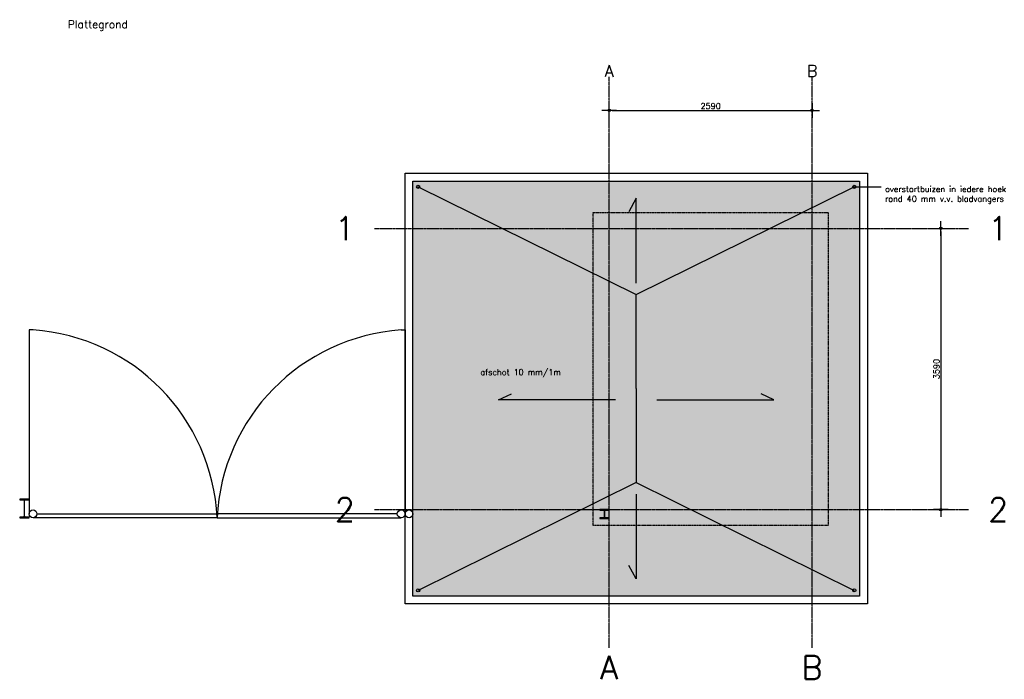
# Model space of a CAD drawing. Header units: millimetres. Extents: x -127013 to -94191, y -55226 to -23129.
# Tile 1 of 14: x -127013 to -114444, y -50531 to -42106. Entities that reach past the tile are written whole.
import ezdxf

# ---------------------------------------------------------------- set-up
doc = ezdxf.new("R2010")
doc.units = ezdxf.units.MM
doc.header["$LTSCALE"] = 0.5
doc.header["$PDSIZE"] = 100
doc.linetypes.add('CENTER2', pattern=[28.575000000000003, 19.05, -3.175, 3.175, -3.175])
doc.linetypes.add('HIDDEN2', pattern=[4.762499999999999, 3.175, -1.5875])
for name, color, linetype in [('arc. 253', 253, 'Continuous'), ('arc. 9', 9, 'Continuous'), ('maat 1.5mm', 210, 'Continuous'), ('pen 0.05mm', 7, 'Continuous'), ('pen 0.15mm', 1, 'Continuous'), ('pen 0.20mm', 2, 'Continuous'), ('stramien', 9, 'CENTER2'), ('tekst 1.5mm', 210, 'Continuous'), ('tekst 2.0mm', 211, 'Continuous'), ('tekst 3.0mm', 200, 'Continuous')]:
    doc.layers.add(name, color=color, linetype=linetype)
doc.styles.add('1.5mm tekst', font='romans.shx', dxfattribs={"height": 1.5})
doc.styles.add('2.0mm tekst', font='romans.shx', dxfattribs={"height": 2})
doc.styles.add('3.0mm tekst', font='romans.shx', dxfattribs={"height": 3})
doc.dimstyles.new('1.5mm maat', dxfattribs={"dimscale": 0, "dimtxt": 1.5, "dimasz": 0.75, "dimexe": 1.25, "dimexo": 0.625, "dimgap": 0.375, "dimtad": 1, "dimdec": 0, "dimtxsty": '1.5mm tekst', "dimblk": 'dot maatlijn-GVA', "dimcen": 2.5, "dimse1": 1, "dimse2": 1, "dimclrd": 7, "dimclrt": 256, "dimadec": 0, "dimazin": 0, "dimtfac": 1, "dimtdec": 0, "dimtmove": 0, "dimatfit": 3, "dimfxl": 1, "dimarcsym": 0})

# ---------------------------------------------------------------- blocks, each defined once
blk = doc.blocks.new('*U184')
at = {"layer": 'arc. 9'}
h = blk.add_hatch(color=256, dxfattribs=at)
edge = h.paths.add_edge_path()
edge.add_line((-14.5, -106), (-60, -106))
edge.add_line((-60, -106), (-60, -114))
edge.add_line((-60, -114), (60, -114))
edge.add_line((60, -114), (60, -106))
edge.add_line((60, -106), (14.5, -106))
edge.add_arc((14.5, -94), 12, 180, 270, ccw=False)
edge.add_line((2.5, -94), (2.5, -20))
edge.add_arc((14.5, -20), 12, 90, 180, ccw=False)
edge.add_line((14.5, -8), (60, -8))
edge.add_line((60, -8), (60, 0))
edge.add_line((60, 0), (-60, 0))
edge.add_line((-60, 0), (-60, -8))
edge.add_line((-60, -8), (-14.5, -8))
edge.add_arc((-14.5, -20), 12, 0, 90, ccw=False)
edge.add_line((-2.5, -20), (-2.5, -94))
edge.add_arc((-14.5, -94), 12, -90, 0, ccw=False)
at = {"layer": 'pen 0.20mm'}
blk.add_lwpolyline([(-14.5, -106), (-60, -106), (-60, -114), (60, -114), (60, -106), (14.5, -106, -0.4142135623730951), (2.5, -94), (2.5, -20, -0.4142135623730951), (14.5, -8), (60, -8), (60, 0), (-60, 0), (-60, -8), (-14.5, -8, -0.4142135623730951), (-2.5, -20), (-2.5, -94, -0.4142135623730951)], format="xyb", close=True, dxfattribs=at)
blk = doc.blocks.new('dot maatlijn-GVA')
at = {"layer": 'maat 1.5mm'}
h = blk.add_hatch(color=7, dxfattribs=at)
edge = h.paths.add_edge_path()
edge.add_arc((0, 0), 0.3999999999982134, 0, 360)
at = {"layer": 'maat 1.5mm', "color": 7}
for points in [[(-2.5, 0), (2.5, 0)], [(0, 2.5), (0, -2.5)]]:
    blk.add_lwpolyline(points, dxfattribs=at)
blk.add_circle((0, 0), 0.3999999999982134, dxfattribs=at)
blk = doc.blocks.new('*D314')
at = {"layer": 'defpoints', "color": 0, "transparency": 16777216}
for p in [(4586.69149981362, 0), (4233.117897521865, -3590.001034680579), (4586.69149981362, -3590.001034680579)]:
    blk.add_point(p, dxfattribs=at)
at = {"layer": 'maat 1.5mm', "color": 7, "lineweight": -2, "transparency": 16777216}
blk.add_line((4233.117897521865, -37.4999999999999), (4233.117897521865, -3552.501034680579), dxfattribs=at)
at = {"layer": 'maat 1.5mm', "color": 7, "lineweight": -2, "transparency": 16777216, "xscale": 37.5, "yscale": 37.5, "zscale": 37.5}
for p, rotation in [((4233.117897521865, 1.001592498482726e-13), 90), ((4233.117897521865, -3590.001034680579), 270)]:
    blk.add_blockref('dot maatlijn-GVA', p, dxfattribs=dict(at, rotation=rotation))
at = {"layer": 'maat 1.5mm', "transparency": 16777216, "insert": (4176.867897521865, -1795.000517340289), "char_height": 75, "attachment_point": 5, "rotation": 90, "style": '1.5mm tekst'}
blk.add_mtext('3590', dxfattribs=at)
blk = doc.blocks.new('*D315')
at = {"layer": 'defpoints', "color": 0, "transparency": 16777216}
for p in [(1.006103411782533e-05, 1936.538772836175), (2589.99988708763, 1936.539382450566), (2589.99988708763, 1507.539422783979)]:
    blk.add_point(p, dxfattribs=at)
at = {"layer": 'maat 1.5mm', "color": 7, "lineweight": -2, "transparency": 16777216}
blk.add_line((37.50001006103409, 1507.539422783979), (2552.49988708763, 1507.539422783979), dxfattribs=at)
at = {"layer": 'maat 1.5mm', "color": 7, "lineweight": -2, "transparency": 16777216, "xscale": 37.5, "yscale": 37.5, "zscale": 37.5, "rotation": 180}
blk.add_blockref('dot maatlijn-GVA', (1.006103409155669e-05, 1507.539422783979), dxfattribs=at)
at = {"layer": 'maat 1.5mm', "color": 7, "lineweight": -2, "transparency": 16777216, "xscale": 37.5, "yscale": 37.5, "zscale": 37.5}
blk.add_blockref('dot maatlijn-GVA', (2589.99988708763, 1507.539422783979), dxfattribs=at)
at = {"layer": 'maat 1.5mm', "transparency": 16777216, "insert": (1294.999948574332, 1563.789422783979), "char_height": 75, "attachment_point": 5, "style": '1.5mm tekst'}
blk.add_mtext('2590', dxfattribs=at)
blk = doc.blocks.new('*U25')
at = {"layer": 'arc. 9'}
h = blk.add_hatch(color=256, dxfattribs=at)
edge = h.paths.add_edge_path()
edge.add_line((-60, -240), (60, -240))
edge.add_line((60, -240), (60, -230.2000000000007))
edge.add_line((60, -230.2000000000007), (18.10000000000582, -230.2000000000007))
edge.add_arc((18.10000000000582, -215.2000000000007), 15, 180, 270, ccw=False)
edge.add_line((3.100000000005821, -215.2000000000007), (3.100000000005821, -24.79999999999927))
edge.add_arc((18.10000000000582, -24.79999999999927), 15, 90, 180, ccw=False)
edge.add_line((18.10000000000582, -9.799999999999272), (60, -9.799999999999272))
edge.add_line((60, -9.799999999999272), (60, 0))
edge.add_line((60, 0), (-60, 0))
edge.add_line((-60, 0), (-60, -9.799999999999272))
edge.add_line((-60, -9.799999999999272), (-18.10000000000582, -9.799999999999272))
edge.add_arc((-18.10000000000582, -24.79999999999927), 15, 0, 90, ccw=False)
edge.add_line((-3.100000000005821, -24.79999999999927), (-3.100000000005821, -215.2000000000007))
edge.add_arc((-18.10000000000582, -215.2000000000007), 15, -90, 0, ccw=False)
edge.add_line((-18.10000000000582, -230.2000000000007), (-60, -230.2000000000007))
edge.add_line((-60, -230.2000000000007), (-60, -240))
at = {"layer": 'pen 0.20mm'}
blk.add_lwpolyline([(-60, -240), (60, -240), (60, -230.2000000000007), (18.10000000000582, -230.2000000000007, -0.414213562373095), (3.100000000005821, -215.2000000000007), (3.100000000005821, -24.79999999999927, -0.414213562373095), (18.10000000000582, -9.799999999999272), (60, -9.799999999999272), (60, 0), (-60, 0), (-60, -9.799999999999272), (-18.10000000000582, -9.799999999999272, -0.414213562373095), (-3.100000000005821, -24.79999999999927), (-3.100000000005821, -215.2000000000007, -0.414213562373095), (-18.10000000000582, -230.2000000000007), (-60, -230.2000000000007)], format="xyb", close=True, dxfattribs=at)
blk = doc.blocks.new('1302-kassa-stramien-plt')
at = {"layer": 'stramien'}
for points in [[(1.006103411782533e-05, -5354.115151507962), (1.006103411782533e-05, 1936.538772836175)], [(2589.99988708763, -5354.11454189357), (2589.99988708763, 1936.539382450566)], [(-2996.919218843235, 0), (4586.69149981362, 0)], [(-2996.919218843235, -3590.001034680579), (4586.69149981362, -3590.001034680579)]]:
    blk.add_lwpolyline(points, dxfattribs=at)
at = {"layer": 'tekst 3.0mm', "char_height": 150, "attachment_point": 8, "style": '3.0mm tekst'}
for s, insert in [('A', (1.006103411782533e-05, 1936.538772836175)), ('B', (2589.99988708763, 1936.539382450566))]:
    blk.add_mtext_dynamic_manual_height_columns(s, width=381.9972769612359, gutter_width=750, heights=[0], dxfattribs=dict(at, insert=insert))
at = {"layer": 'tekst 3.0mm', "char_height": 300, "style": '3.0mm tekst'}
for s, insert, width, attachment_point in [('1', (-3246.919218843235, 0), 920.5808102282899, 6), ('1', (4836.69149981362, 0), 920.5808102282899, 4), ('2', (-3246.919218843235, -3590.001034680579), 920.5808102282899, 6), ('2', (4836.69149981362, -3590.001034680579), 920.5808102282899, 4), ('A', (1.006103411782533e-05, -5457.568406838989), 763.9945539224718, 2), ('B', (2589.99988708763, -5457.567797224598), 763.9945539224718, 2)]:
    blk.add_mtext(s, dxfattribs=dict(at, insert=insert, width=width, attachment_point=attachment_point))
at = {"layer": 'maat 1.5mm'}
dim = blk.add_linear_dim(base=(2589.99988708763, 1507.539422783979), p1=(1.006103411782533e-05, 1936.538772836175), p2=(2589.99988708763, 1936.539382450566), dimstyle='1.5mm maat', dxfattribs=at)
dim.commit()
dim.dimension.update_dxf_attribs({"geometry": '*D315', "text_midpoint": (1294.999948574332, 1563.789422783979)})
dim = blk.add_linear_dim(base=(4233.117897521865, -3590.001034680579), p1=(4586.69149981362, 0), p2=(4586.69149981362, -3590.001034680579), angle=90, dimstyle='1.5mm maat', dxfattribs=at)
dim.commit()
dim.dimension.update_dxf_attribs({"geometry": '*D314', "text_midpoint": (4176.867897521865, -1795.000517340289)})

msp = doc.modelspace()

# ---------------------------------------------------------------- hatches: boundary and pattern name
at = {"layer": 'arc. 253'}
h = msp.add_hatch(color=256, dxfattribs=at)
h.dxf.hatch_style = 1
h.paths.add_polyline_path([(-121992.6568999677, -49467.94883110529), (-121992.6568999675, -44167.94883110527), (-116292.6568999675, -44167.94883110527), (-116292.6568999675, -49467.94883110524)])

# ---------------------------------------------------------------- linework, layer by layer
at = {"layer": 'pen 0.05mm'}
for points in [[(-119142.6568999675, -45469.8102315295), (-119142.6568999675, -44387.52229993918), (-119235.1596679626, -44560.71045491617)], [(-126842.6568495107, -46067.94883110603), (-126842.6568495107, -46067.94883110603), (-126892.6568495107, -46067.94883110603), (-126892.6568495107, -48417.94883110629)], [(-122142.6569504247, -46067.94883110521), (-122142.6569504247, -46067.94883110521), (-122092.6569504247, -46067.94883110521), (-122092.6569504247, -48417.94883110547)], [(-122092.6568495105, -46067.94883110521), (-122092.6568495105, -46067.94883110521), (-122092.6568495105, -46067.94883110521), (-122092.6568495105, -48417.94883110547)], [(-119407.7322440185, -46959.63944984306), (-120900.6957081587, -46959.63944984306), (-120735.3210968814, -46886.19689409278)], [(-118877.5815559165, -46959.63944984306), (-117384.6180917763, -46959.63944984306), (-117549.9927030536, -46886.19689409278)], [(-119142.6568999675, -48166.08743068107), (-119142.6568999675, -49248.37536227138), (-119235.1596679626, -49075.1872072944)], [(-126842.6568495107, -48367.87779787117), (-126842.6568495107, -48367.8067646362)], [(-122142.6569504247, -48367.87779787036), (-122142.6569504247, -48367.80676463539)], [(-122042.6568495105, -48367.87779787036), (-122042.6568495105, -48367.80676463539)], [(-126792.6569504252, -48417.94883110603), (-124492.6568999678, -48417.94883110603), (-124492.6568999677, -48467.94883110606), (-126842.656899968, -48467.94883110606)], [(-122192.6568495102, -48417.94883110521), (-124492.6568999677, -48417.94883110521), (-124492.6568999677, -48467.94883110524), (-122142.6568999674, -48467.94883110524)], [(-122092.6568999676, -48467.94883110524), (-122092.6568495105, -48417.94883110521)]]:
    msp.add_lwpolyline(points, dxfattribs=at)
at = {"layer": 'pen 0.05mm', "linetype": 'HIDDEN2'}
msp.add_lwpolyline([(-119692.656884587, -44567.9488325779), (-116692.6568999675, -44567.9488325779), (-116692.6568999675, -48567.94883110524), (-119692.656884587, -48567.94883110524)], close=True, dxfattribs=at)
at = {"layer": 'pen 0.05mm'}
for centre in [(-126842.656899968, -48417.87779787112), (-122142.6568999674, -48417.8777978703), (-122042.6568999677, -48417.8777978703)]:
    msp.add_circle(centre, 50.07103323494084, dxfattribs=at)
for centre, start, end in [((-127017.2983869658, -48589.4727834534), 2.755812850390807, 86.03800353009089), ((-121968.0154129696, -48589.47278345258), 93.96199646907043, 177.2441871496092)]:
    msp.add_arc(centre, 2527.564580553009, start, end, dxfattribs=at)
at = {"layer": 'pen 0.15mm'}
for points in [[(-122092.6568999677, -49567.9488311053), (-122092.6568999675, -44067.94883110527), (-116192.6568999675, -44067.94883110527), (-116192.6568999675, -49567.94883110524), (-119692.6568999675, -49567.94883110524)], [(-121992.6568999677, -49467.94883110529), (-121992.6568999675, -44167.94883110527), (-116292.6568999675, -44167.94883110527), (-116292.6568999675, -49467.94883110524)]]:
    msp.add_lwpolyline(points, close=True, dxfattribs=at)
for points in [[(-121925.6677025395, -44241.467892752), (-119142.6568999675, -45617.94883110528)], [(-119142.6568999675, -45617.94883110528), (-116359.6460973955, -44241.467892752)], [(-119142.6568999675, -46817.94883110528), (-119142.6568999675, -45617.94883110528)], [(-119142.6568999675, -46817.94883110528), (-119142.6568999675, -48017.94883110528)], [(-119142.6568999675, -48017.94883110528), (-121925.6677025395, -49394.42976945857)], [(-119142.6568999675, -48017.94883110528), (-116359.6460973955, -49394.42976945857)]]:
    msp.add_lwpolyline(points, dxfattribs=at)
at = {"layer": 'pen 0.20mm'}
for centre in [(-121925.6677025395, -44241.467892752), (-116359.6460973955, -44241.467892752), (-121925.6677025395, -49394.42976945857), (-116359.6460973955, -49394.42976945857)]:
    msp.add_circle(centre, 20, dxfattribs=at)
at = {"layer": 'tekst 1.5mm'}
msp.add_lwpolyline([(-116359.6460973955, -44241.467892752), (-116016.2818228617, -44241.467892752)], dxfattribs=at)

# ---------------------------------------------------------------- block references
for name, p in [('1302-kassa-stramien-plt', (-119487.6568342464, -44772.94889914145)), ('*U25', (-126952.6568495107, -48227.94883110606)), ('*U184', (-119547.6571668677, -48362.94936029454))]:
    msp.add_blockref(name, p)

# ---------------------------------------------------------------- texts
at = {"layer": 'tekst 1.5mm', "char_height": 75, "attachment_point": 1, "style": '1.5mm tekst'}
for s, insert in [('overstortbuizen in iedere hoek\\Prond 40 mm v.v. bladvangers', (-115966.8564642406, -44231.60454934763)), ('afschot 10 mm/1m', (-121132.7607338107, -46570.10344837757))]:
    msp.add_mtext_dynamic_manual_height_columns(s, width=1841.776433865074, gutter_width=375, heights=[0], dxfattribs=dict(at, insert=insert))
at = {"layer": 'tekst 2.0mm', "insert": (-126397.3955018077, -42114.88960594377), "char_height": 100, "attachment_point": 1, "style": '2.0mm tekst'}
msp.add_mtext_dynamic_manual_height_columns('Plattegrond', width=904.8237327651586, gutter_width=375, heights=[0], dxfattribs=at)

doc.saveas('drawing.dxf')
